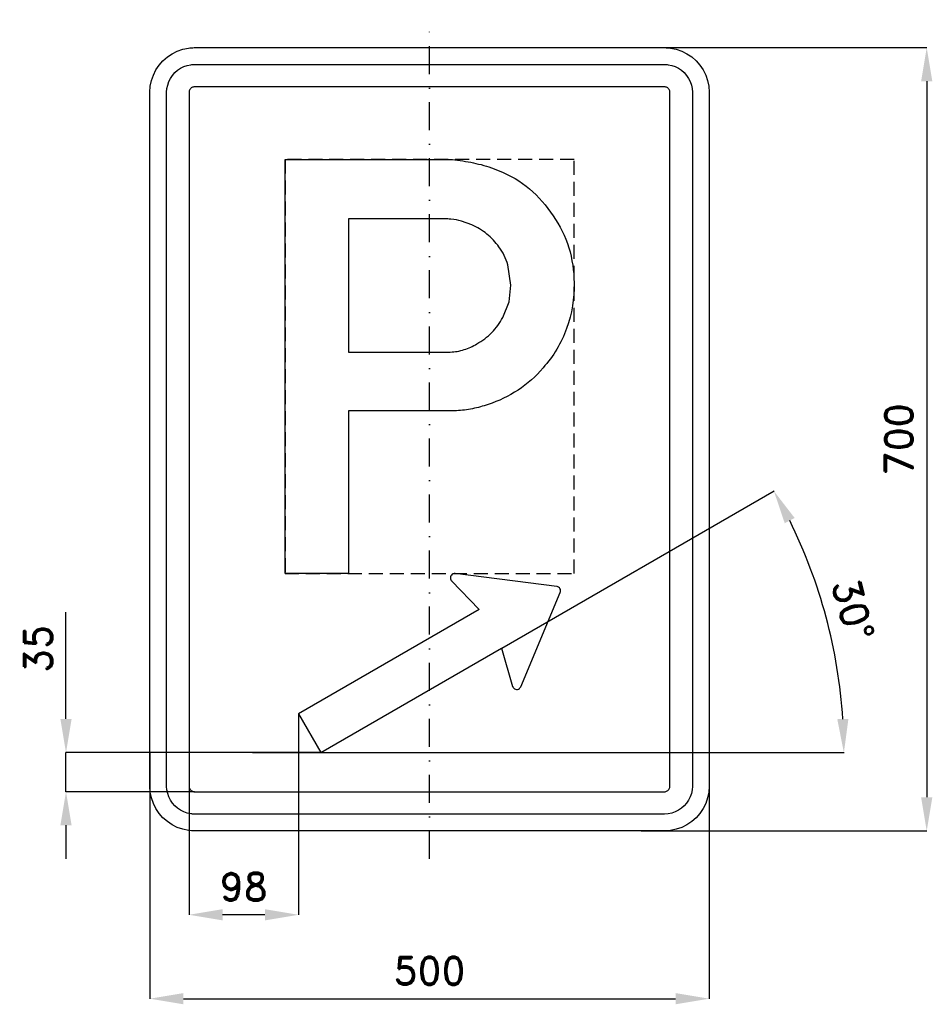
# Model space of a CAD drawing. Header units: millimetres. Extents: x -366 to 450, y -505 to 375.
import ezdxf

# ---------------------------------------------------------------- set-up
doc = ezdxf.new("R2010")
doc.units = ezdxf.units.MM
doc.header["$LTSCALE"] = 5
doc.linetypes.add('ČERCHOVANÁX2', pattern=[2, 1, -0.5, 0, -0.5])
doc.linetypes.add('ČÁRKOVANÁX2', pattern=[1.5, 1, -0.5])
doc.layers.add('Kóty', color=2, linetype='Continuous')
doc.layers.add('Značka', color=7, linetype='Continuous')
doc.styles.get("Standard").update_dxf_attribs({"font": 'romand.shx', "height": 25})
doc.dimstyles.get("Standard").update_dxf_attribs({"dimtxt": 25, "dimasz": 30, "dimexe": 0.18, "dimexo": 0.0625, "dimgap": 12.5, "dimtad": 1, "dimdec": 0, "dimzin": 0, "dimdsep": 46, "dimtxsty": 'Standard', "dimcen": 0.09, "dimadec": 0, "dimazin": 0, "dimtfac": 1, "dimtdec": 0, "dimtofl": 0, "dimtmove": 0, "dimatfit": 3, "dimfxl": 1, "dimtolj": 1, "dimtzin": 0, "dimarcsym": 0})

# ---------------------------------------------------------------- blocks, each defined once
blk = doc.blocks.new('*D1')
at = {"layer": 'Defpoints', "color": 0, "transparency": 16777216}
for p in [(-215, -242.71), (-117.1, -245.36), (-215, -425)]:
    blk.add_point(p, dxfattribs=at)
at = {"layer": 'Kóty', "color": 0, "lineweight": -2, "transparency": 16777216}
for p, q in [((-215, -242.78), (-215, -425.18)), ((-117.1, -245.42), (-117.1, -425.18)), ((-147.1, -425), (-185, -425))]:
    blk.add_line(p, q, dxfattribs=at)
at = {"layer": 'Kóty', "color": 0, "transparency": 16777216}
for points in [[(-185, -420), (-185, -430), (-215, -425)], [(-147.1, -420), (-147.1, -430), (-117.1, -425)]]:
    blk.add_solid(points, dxfattribs=at)
at = {"layer": 'Kóty', "color": 0, "transparency": 16777216, "insert": (-166.05, -400), "char_height": 25, "attachment_point": 5}
blk.add_mtext('\\A1;98', dxfattribs=at)
blk = doc.blocks.new('*D2')
at = {"layer": 'Defpoints', "color": 0, "transparency": 16777216}
for p in [(-325, -280), (-97.1, -280), (-210, -315)]:
    blk.add_point(p, dxfattribs=at)
at = {"layer": 'Kóty', "color": 0, "lineweight": -2, "transparency": 16777216}
for p, q in [((-325, -250), (-325, -154.52)), ((-97.16, -280), (-325.18, -280)), ((-210.06, -315), (-325.18, -315)), ((-325, -345), (-325, -375))]:
    blk.add_line(p, q, dxfattribs=at)
at = {"layer": 'Kóty', "color": 0, "transparency": 16777216}
for points in [[(-330, -250), (-320, -250), (-325, -280)], [(-330, -345), (-320, -345), (-325, -315)]]:
    blk.add_solid(points, dxfattribs=at)
at = {"layer": 'Kóty', "color": 0, "transparency": 16777216, "insert": (-350, -187.26), "char_height": 25, "attachment_point": 5, "rotation": 90}
blk.add_mtext('\\A1;35', dxfattribs=at)
blk = doc.blocks.new('*D3')
at = {"layer": 'Defpoints', "color": 0, "transparency": 16777216}
for p in [(64.5, -186.71), (363.39, -198.81), (-158.32, -280), (-97.1, -280), (-52.19, -280)]:
    blk.add_point(p, dxfattribs=at)
at = {"layer": 'Kóty', "color": 0, "lineweight": -2, "transparency": 16777216}
for p, q in [((64.55, -186.67), (308.01, -46.13)), ((-52.13, -280), (370.67, -280))]:
    blk.add_line(p, q, dxfattribs=at)
blk.add_arc((-97.1, -280), 467.59, 3.67665, 26.32181, dxfattribs=at)
at = {"layer": 'Kóty', "color": 0, "transparency": 16777216}
for points in [[(317.6, -75.02), (326.42, -70.3), (307.85, -46.22)], [(374.53, -249.86), (364.53, -250.18), (370.49, -280)]]:
    blk.add_solid(points, dxfattribs=at)
at = {"layer": 'Kóty', "color": 0, "transparency": 16777216, "insert": (378.71, -152.51), "char_height": 25, "attachment_point": 5, "rotation": 284.99923}
blk.add_mtext('\\A1;30°', dxfattribs=at)
blk = doc.blocks.new('*D4')
at = {"layer": 'Defpoints', "color": 0, "transparency": 16777216}
for p in [(-250, -280), (250, -280), (250, -500)]:
    blk.add_point(p, dxfattribs=at)
at = {"layer": 'Kóty', "color": 0, "lineweight": -2, "transparency": 16777216}
for p, q in [((-250, -280.0625), (-250, -500.18)), ((250, -280.0625), (250, -500.18)), ((-220, -500), (220, -500))]:
    blk.add_line(p, q, dxfattribs=at)
at = {"layer": 'Kóty', "color": 0, "transparency": 16777216}
for points in [[(-220, -495), (-220, -505), (-250, -500)], [(220, -495), (220, -505), (250, -500)]]:
    blk.add_solid(points, dxfattribs=at)
at = {"layer": 'Kóty', "color": 0, "transparency": 16777216, "insert": (0, -475), "char_height": 25, "attachment_point": 5}
blk.add_mtext('\\A1;500', dxfattribs=at)
blk = doc.blocks.new('*D5')
at = {"layer": 'Defpoints', "color": 0, "transparency": 16777216}
for p in [(189.18, 350), (189.18, -350), (444.53, -350)]:
    blk.add_point(p, dxfattribs=at)
at = {"layer": 'Kóty', "color": 0, "lineweight": -2, "transparency": 16777216}
for p, q in [((189.24, 350), (444.71, 350)), ((444.53, 320), (444.53, -320)), ((189.24, -350), (444.71, -350))]:
    blk.add_line(p, q, dxfattribs=at)
at = {"layer": 'Kóty', "color": 0, "transparency": 16777216}
for points in [[(439.53, 320), (449.53, 320), (444.53, 350)], [(439.53, -320), (449.53, -320), (444.53, -350)]]:
    blk.add_solid(points, dxfattribs=at)
at = {"layer": 'Kóty', "color": 0, "transparency": 16777216, "insert": (419.53, 0), "char_height": 25, "attachment_point": 5, "rotation": 90}
blk.add_mtext('\\A1;700', dxfattribs=at)

msp = doc.modelspace()

# ---------------------------------------------------------------- linework, layer by layer
at = {"layer": 'Kóty'}
for points in [[(-325, -315), (-325, -280)], [(-158.3178, -280), (-52.1946, -280)]]:
    msp.add_lwpolyline(points, dxfattribs=at)
at = {"layer": 'Značka', "color": 6, "linetype": 'ČERCHOVANÁX2', "ltscale": 5}
msp.add_lwpolyline([(0, -375), (0, 375)], dxfattribs=at)
at = {"layer": 'Značka', "color": 5}
for points in [[(-210, -350), (-210.2, -349.9995), (-210.3, -349.9988, -0.0321716), (-215.5, -349.637), (-220.6, -348.5823), (-225.5, -346.9227), (-230.1, -344.5885), (-234.4, -341.714), (-238.3, -338.2843), (-241.7, -334.4026), (-244.6, -330.0906), (-246.9, -325.4605), (-248.6, -320.5549), (-249.7, -315.4767), (-250, -310.314), (-250, -310.157), (-250, -310), (-250, 310), (-250, 310.157), (-250, 310.314), (-249.6, 315.479), (-248.6, 320.555), (-246.9, 325.464), (-244.6, 330.091), (-241.7, 334.402), (-238.3, 338.284), (-234.4, 341.717), (-230.1, 344.589), (-225.5, 346.906), (-220.6, 348.582), (-215.5, 349.654, -0.0367311), (-210.3, 349.999), (-210.2, 350), (-210, 350), (210, 350), (210.2, 350), (210.3, 349.999, -0.0321716), (215.5, 349.637), (220.6, 348.582), (225.5, 346.923), (230.1, 344.589), (234.4, 341.714), (238.3, 338.284), (241.7, 334.403), (244.6, 330.091), (246.9, 325.46), (248.6, 320.555), (249.7, 315.477), (250, 310.314), (250, 310.157), (250, 310), (250, -310), (250, -310.157), (250, -310.314), (249.6, -315.4791), (248.6, -320.5549), (246.9, -325.4636), (244.6, -330.0906), (241.7, -334.4017), (238.3, -338.2843), (234.4, -341.7172), (230.1, -344.5885), (225.5, -346.9061), (220.6, -348.5823), (215.5, -349.6542, -0.0367341), (210.3, -349.9988), (210.2, -349.9996), (210, -350), (-210, -350)], [(-210, -335), (-210.1, -334.9997), (-210.2, -334.9992, -0.0321601), (-213.4, -334.7731), (-216.6, -334.1139), (-219.7, -333.0767), (-222.6, -331.6178), (-225.3, -329.8212), (-227.7, -327.6777), (-229.8, -325.2516), (-231.6, -322.5566), (-233.1, -319.6628), (-234.1, -316.5968), (-234.8, -313.423), (-235, -310.196), (-235, -310.098), (-235, -310), (-235, 310), (-235, 310.098), (-235, 310.196), (-234.8, 313.424), (-234.1, 316.597), (-233.1, 319.665), (-231.6, 322.557), (-229.8, 325.251), (-227.7, 327.678), (-225.3, 329.823), (-222.6, 331.618), (-219.7, 333.066), (-216.6, 334.114), (-213.4, 334.784, -0.0367287), (-210.2, 334.999), (-210.1, 335), (-210, 335), (210, 335), (210.1, 335), (210.2, 334.999, -0.0321789), (213.4, 334.773), (216.6, 334.114), (219.7, 333.077), (222.6, 331.618), (225.3, 329.821), (227.7, 327.678), (229.8, 325.252), (231.6, 322.557), (233.1, 319.663), (234.1, 316.597), (234.8, 313.423), (235, 310.196), (235, 310.098), (235, 310), (235, -310), (235, -310.098), (235, -310.196), (234.8, -313.424), (234.1, -316.5968), (233.1, -319.6648), (231.6, -322.5566), (229.8, -325.2511), (227.7, -327.6777), (225.3, -329.8233), (222.6, -331.6178), (219.7, -333.0663), (216.6, -334.1139), (213.4, -334.7839), (210.2, -334.9992), (210.1, -334.9997), (210, -335), (-210, -335)], [(-129.2, -119.961), (-129.2, 250.039), (20.5, 250.039), (22.7, 249.754), (24.9, 249.46, -0.0253522), (43.9, 246.011, -0.042933), (62.2, 240.018, -0.0795852), (89.4, 223.722, -0.076468), (110.5, 199.742, -0.0768591), (124.5, 171.213, -0.0757333), (129.2, 139.771, -0.0940344), (122.6, 99.087, -0.0983727), (101.5, 63.844, -0.0732822), (79.2, 43.988, -0.067707), (52.4, 31.122, -0.0342059), (38.4, 27.282, -0.0378679), (24.1, 25.495), (21.7, 25.383), (19.3, 25.302), (-72.5, 25.302), (-72.5, -119.961), (-129.2, -119.961)], [(-72.5, 196.89), (-72.5, 77.873), (15.1, 77.873), (16.8, 77.875), (18.6, 77.911, 0.0671332), (30.9, 80.101, 0.0577061), (42.4, 85.311, 0.0717257), (55.7, 95.396, 0.0745311), (65.5, 108.783), (71.1, 122.785), (72.8, 137.844), (70.1, 155.791, 0.0837356), (62.1, 171.915, 0.0733358), (51.3, 183.454, 0.0660673), (37.8, 191.648), (28.7, 195.041, 0.0492476), (19.2, 196.697), (17.7, 196.805), (16.3, 196.89), (-72.5, 196.89)], [(64.5, -186.706), (74.3, -220.897), (74.4, -221.075), (74.4, -221.251), (74.8, -221.915), (75.3, -222.497), (76, -223.085), (76.8, -223.466), (77.7, -223.64, 0.0652203), (78.7, -223.573), (79.6, -223.291), (80.4, -222.793), (80.9, -222.27), (81.3, -221.648), (81.4, -221.481), (81.5, -221.311), (116.8, -136.852), (116.9, -136.689), (117, -136.524), (117.1, -135.845), (117.1, -135.145), (117, -134.286), (116.6, -133.488), (116.1, -132.786), (115.4, -132.226), (114.8, -131.887), (114.2, -131.681), (114, -131.648), (113.8, -131.621), (23, -120.025), (22.8, -120.008), (22.6, -119.996, 0.0521973), (21.9, -120.044), (21.2, -120.246), (20.3, -120.678), (19.6, -121.31), (19.1, -122.083), (18.8, -122.964), (18.7, -123.892), (18.9, -124.815), (19.1, -125.517), (19.5, -126.14), (19.7, -126.283), (19.8, -126.422), (44.5, -152.065), (-117.1, -245.359), (-97.1, -280), (64.5, -186.706)]]:
    msp.add_lwpolyline(points, format="xyb", dxfattribs=at)
msp.add_lwpolyline([(-210, -315), (210, -315), (210, -315), (210, -315), (210.7, -314.955), (211.3, -314.823), (211.9, -314.615), (212.5, -314.324), (213.1, -313.964), (213.5, -313.536), (214, -313.05), (214.3, -312.511), (214.6, -311.933), (214.8, -311.319), (215, -310.685), (215, -310.039), (215, -310.02), (215, -310), (215, 310), (215, 310.02), (215, 310.039), (215, 310.685), (214.8, 311.319), (214.6, 311.933), (214.3, 312.511), (214, 313.05), (213.5, 313.536), (213.1, 313.965), (212.5, 314.324), (211.9, 314.613), (211.3, 314.823), (210.7, 314.957), (210, 315), (210, 315), (210, 315), (-210, 315), (-210, 315), (-210, 315), (-210.7, 314.955), (-211.3, 314.823), (-211.9, 314.615), (-212.5, 314.324), (-213.1, 313.964), (-213.5, 313.536), (-214, 313.05), (-214.3, 312.511), (-214.6, 311.933), (-214.8, 311.319), (-215, 310.685), (-215, 310.039), (-215, 310.02), (-215, 310), (-215, -310), (-215, -310.02), (-215, -310.039), (-215, -310.685), (-214.8, -311.319), (-214.6, -311.933), (-214.3, -312.511), (-214, -313.05), (-213.5, -313.536), (-213.1, -313.965), (-212.5, -314.324), (-211.9, -314.613), (-211.3, -314.823), (-210.7, -314.957), (-210, -315), (-210, -315), (-210, -315)], dxfattribs=at)
at = {"layer": 'Značka', "color": 6, "linetype": 'ČÁRKOVANÁX2', "ltscale": 2.5}
msp.add_lwpolyline([(-129.2, -119.961), (129.183, -119.961), (129.183, 250.039), (-129.2, 250.039)], close=True, dxfattribs=at)

# ---------------------------------------------------------------- dimensions: what is measured, and where the dimension line sits
at = {"layer": 'Kóty'}
for base, p1, p2, picture, middle in [((444.5292, -350), (189.1815, 350), (189.1815, -350), '*D5', (419.5292, 0)), ((-325, -280), (-210, -315), (-97.1, -280), '*D2', (-350, -187.2619))]:
    dim = msp.add_linear_dim(base=base, p1=p1, p2=p2, angle=90, dimstyle='Standard', dxfattribs=at)
    dim.commit()
    dim.dimension.update_dxf_attribs({"geometry": picture, "text_midpoint": middle})
dim = msp.add_angular_dim_2l(base=(363.3885, -198.8077), line1=((-97.1, -280), (64.5, -186.706)), line2=((-158.3178, -280), (-52.1946, -280)), dimstyle='Standard', dxfattribs=at)
dim.commit()
dim.dimension.update_dxf_attribs({"geometry": '*D3', "text_midpoint": (378.7086, -152.5143)})
for base, p1, p2, picture, middle in [((-215, -425), (-117.1, -245.359), (-215, -242.7143), '*D1', (-166.05, -400)), ((250, -500), (-250, -280), (250, -280), '*D4', (0, -475))]:
    dim = msp.add_linear_dim(base=base, p1=p1, p2=p2, dimstyle='Standard', dxfattribs=at)
    dim.commit()
    dim.dimension.update_dxf_attribs({"geometry": picture, "text_midpoint": middle})

doc.saveas('drawing.dxf')
